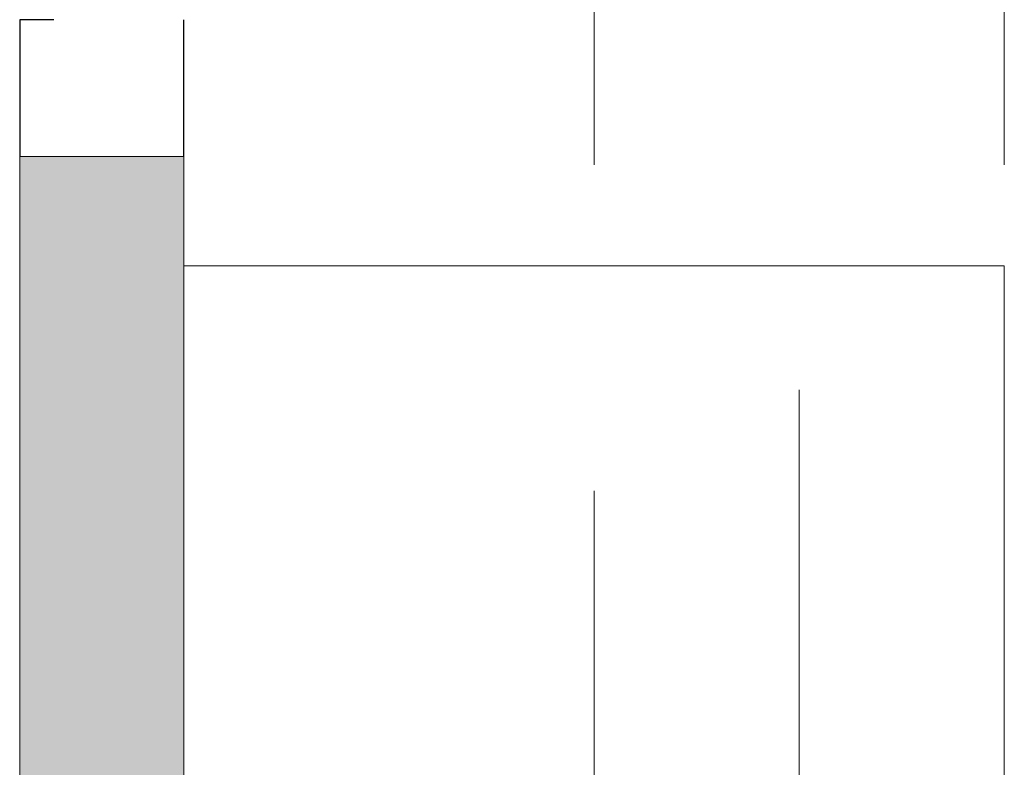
# Model space of a CAD drawing. Header units: centimetres. Extents: x -1737 to 22393, y -8842 to 3838.
# Tile 120 of 167: x 530 to 602, y 1079 to 1133. Entities that reach past the tile are written whole.
import ezdxf

# ---------------------------------------------------------------- set-up
doc = ezdxf.new("R2010")
doc.units = ezdxf.units.CM
doc.linetypes.add('Oś', pattern=[222.25, 127, -31.75, 31.75, -31.75])
doc.linetypes.add('Ukryte', pattern=[71.438, 47.625, -23.813])
for name, color, linetype, lineweight in [('A-DETL-HDLN', 90, 'Ukryte', 9), ('A-WALL', 113, 'Continuous', 13), ('A-WALL-PATT', 111, 'Continuous', 13), ('I-FURN', 30, 'Continuous', 9), ('S-GRID', 1, 'Continuous', 13)]:
    doc.layers.add(name, color=color, linetype=linetype, lineweight=lineweight)

# ---------------------------------------------------------------- blocks, each defined once
blk = doc.blocks.new('Blat - Blat-2269037-3_piętro I __3_90 m_ - stan projektowany')
at = {"layer": 'I-FURN'}
for p, q in [((200, 0), (200, 60)), ((0, 0), (200, 0))]:
    blk.add_line(p, q, dxfattribs=at)

msp = doc.modelspace()

# ---------------------------------------------------------------- hatches: boundary and pattern name
at = {"layer": 'A-WALL-PATT', "lineweight": 5}
h = msp.add_hatch(color=254, dxfattribs=at)
h.paths.add_polyline_path([(530.377, 861.326), (542.377, 861.326), (542.377, 1123.326), (530.377, 1123.326), (530.377, 901.49)], flags=0)
h.paths.add_polyline_path([(542.377, 1274.326), (542.377, 1449.326), (530.377, 1449.326), (530.377, 1274.326)], flags=0)
h.paths.add_polyline_path([(532.877, 1550.326), (542.377, 1550.326), (542.377, 1667.326), (530.377, 1667.326), (530.377, 1550.326)], flags=0)
h.paths.add_polyline_path([(542.377, 1768.326), (542.377, 1934.826), (530.377, 1934.826), (530.377, 1768.326), (532.877, 1768.326)], flags=0)
h.paths.add_polyline_path([(532.877, 2035.826), (542.377, 2035.826), (542.377, 2130.826), (530.377, 2130.826), (530.377, 2035.826)], flags=0)
h.paths.add_polyline_path([(532.877, 2251.826), (542.377, 2251.826), (542.377, 2355.326), (530.377, 2355.326), (530.377, 2251.826)], flags=0)
h.paths.add_polyline_path([(530.377, 2625.326), (542.377, 2625.326), (542.377, 2793.326), (530.377, 2793.326), (530.377, 2627.47)], flags=0)

# ---------------------------------------------------------------- linework, layer by layer
at = {"layer": 'A-DETL-HDLN'}
for p, q in [((572.377, 408.326), (572.377, 2788.326)), ((572.377, 408.326), (572.377, 2788.326)), ((602.377, 408.326), (602.377, 2788.326)), ((602.377, 408.326), (602.377, 2788.326))]:
    msp.add_line(p, q, dxfattribs=at)
at = {"layer": 'A-WALL', "color": 250, "lineweight": 25}
for p, q in [((532.877, 1133.326), (530.377, 1133.326)), ((530.377, 1133.326), (530.377, 1123.326)), ((542.377, 1123.326), (542.377, 1133.326))]:
    msp.add_line(p, q, dxfattribs=at)
at = {"layer": 'A-WALL', "lineweight": 9}
for p, q in [((530.377, 1123.326), (530.377, 861.326)), ((542.377, 915.326), (542.377, 1123.326))]:
    msp.add_line(p, q, dxfattribs=at)
at = {"layer": 'A-WALL'}
msp.add_line((542.377, 1123.326), (530.377, 1123.326), dxfattribs=at)
at = {"layer": 'S-GRID', "linetype": 'Oś'}
msp.add_line((587.377, 2884.269), (587.377, 27.126), dxfattribs=at)

# ---------------------------------------------------------------- block references
at = {"layer": 'I-FURN', "rotation": 89.99999999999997}
msp.add_blockref('Blat - Blat-2269037-3_piętro I __3_90 m_ - stan projektowany', (602.377, 915.326), dxfattribs=at)

doc.saveas('drawing.dxf')
